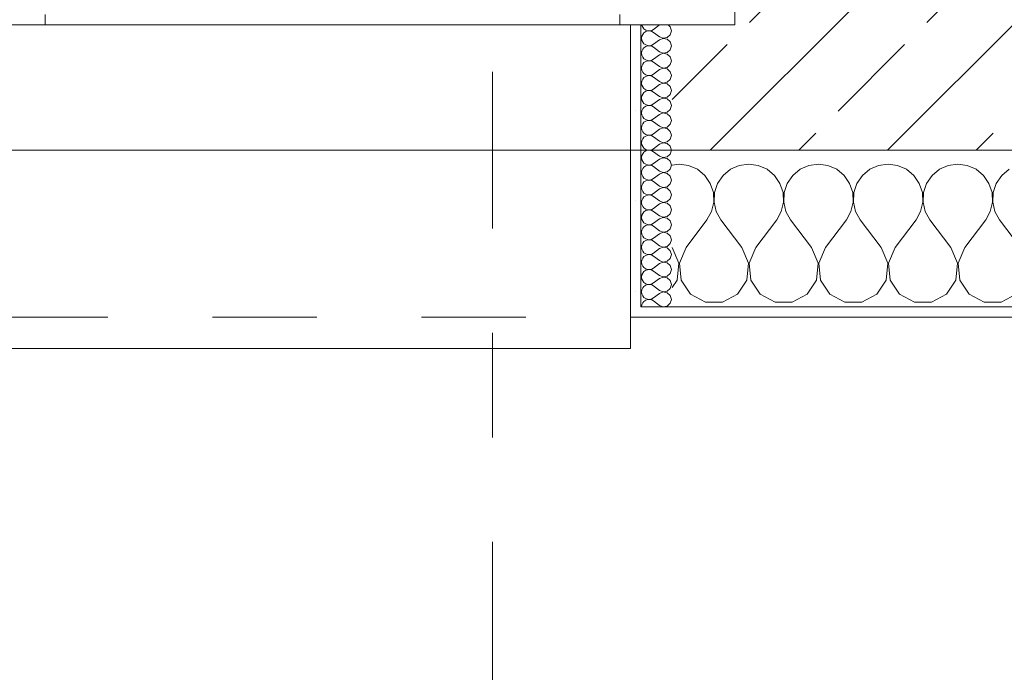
# Model space of a CAD drawing. Header units: metres. Extents: x -4 to 100, y -11 to 17.
# Tile 138 of 256: x 10.036 to 10.978, y -0.495 to 0.13. Entities that reach past the tile are written whole.
import ezdxf

# ---------------------------------------------------------------- set-up
doc = ezdxf.new("R2010")
doc.units = ezdxf.units.M
doc.header["$MEASUREMENT"] = 0
doc.linetypes.add('Schnittlinie', pattern=[0.3, 0.15, -0.075, 0, -0.075])
doc.linetypes.add('Strichlinie eng', pattern=[0.115, 0.075, -0.04])
for name, color, linetype in [('152 - Bemaßung_ Beschriftung.Ausbau', 7, 'Continuous'), ('201a - Marker.Schnitt - optisch Grundriss', 7, 'Continuous'), ('603 - Struktur.Bodenplatte_ Decke Roh', 7, 'Continuous'), ('604 - Struktur.Wand Aussen', 7, 'Continuous')]:
    doc.layers.add(name, color=color, linetype=linetype)
doc.styles.add('ERSTELLTER_STIL_2', font='txt')
doc.dimstyles.new('ERSTELLTER_STIL__5', dxfattribs={"dimtxt": 0.1, "dimasz": 0.0532, "dimexe": 0.18, "dimexo": 0.0625, "dimgap": 0, "dimtad": 1, "dimtih": 1, "dimtoh": 1, "dimzin": 0, "dimdsep": 46, "dimtxsty": 'ERSTELLTER_STIL_2', "dimblk": 'ARROWHEAD_2', "dimblk1": 'ARROWHEAD_2', "dimblk2": 'ARROWHEAD_2', "dimcen": 0.09, "dimse1": 1, "dimse2": 1, "dimclrd": 7, "dimclre": 7, "dimclrt": 7, "dimazin": 0, "dimtfac": 1, "dimtdec": 4, "dimtmove": 0, "dimatfit": 3, "dimfxl": 1, "dimtolj": 1, "dimtzin": 0, "dimarcsym": 0})
pattern_1 = [(0, (0, 0), (0, 0.08660254), [0, -0.05]), (0, (0.025, 0.0433), (0, 0.08660254), [0, -0.05])]

# ---------------------------------------------------------------- blocks, each defined once
blk = doc.blocks.new('*X120')
at = {"layer": '604 - Struktur.Wand Aussen', "color": 7, "linetype": 'Continuous', "lineweight": 5}
for p, q in [((10.66667, -0.00833), (10.66, -0.00926)), ((10.67578, -0.0096), (10.66667, -0.00833)), ((10.73333, -0.00833), (10.72422, -0.0096)), ((10.74244, -0.0096), (10.73333, -0.00833)), ((10.8, -0.00833), (10.79089, -0.0096)), ((10.80911, -0.0096), (10.8, -0.00833)), ((10.86667, -0.00833), (10.85756, -0.0096)), ((10.87578, -0.0096), (10.86667, -0.00833)), ((10.93333, -0.00833), (10.92422, -0.0096)), ((10.94244, -0.0096), (10.93333, -0.00833)), ((10.68419, -0.01331), (10.67578, -0.0096)), ((10.69127, -0.01918), (10.68419, -0.01331)), ((10.71581, -0.01331), (10.70873, -0.01918)), ((10.72422, -0.0096), (10.71581, -0.01331)), ((10.75086, -0.01331), (10.74244, -0.0096)), ((10.75794, -0.01918), (10.75086, -0.01331)), ((10.78248, -0.01331), (10.77539, -0.01918)), ((10.79089, -0.0096), (10.78248, -0.01331)), ((10.81752, -0.01331), (10.80911, -0.0096)), ((10.82461, -0.01918), (10.81752, -0.01331)), ((10.84914, -0.01331), (10.84206, -0.01918)), ((10.85756, -0.0096), (10.84914, -0.01331)), ((10.88419, -0.01331), (10.87578, -0.0096)), ((10.89127, -0.01918), (10.88419, -0.01331)), ((10.91581, -0.01331), (10.90873, -0.01918)), ((10.92422, -0.0096), (10.91581, -0.01331)), ((10.95086, -0.01331), (10.94244, -0.0096)), ((10.95794, -0.01918), (10.95086, -0.01331)), ((10.98248, -0.01331), (10.97539, -0.01918)), ((10.69648, -0.02676), (10.69127, -0.01918)), ((10.69942, -0.03547), (10.69648, -0.02676)), ((10.70352, -0.02676), (10.70058, -0.03547)), ((10.70873, -0.01918), (10.70352, -0.02676)), ((10.76315, -0.02676), (10.75794, -0.01918)), ((10.76609, -0.03547), (10.76315, -0.02676)), ((10.77019, -0.02676), (10.76725, -0.03547)), ((10.77539, -0.01918), (10.77019, -0.02676)), ((10.82981, -0.02676), (10.82461, -0.01918)), ((10.83275, -0.03547), (10.82981, -0.02676)), ((10.83685, -0.02676), (10.83391, -0.03547)), ((10.84206, -0.01918), (10.83685, -0.02676)), ((10.89648, -0.02676), (10.89127, -0.01918)), ((10.89942, -0.03547), (10.89648, -0.02676)), ((10.90352, -0.02676), (10.90058, -0.03547)), ((10.90873, -0.01918), (10.90352, -0.02676)), ((10.96315, -0.02676), (10.95794, -0.01918)), ((10.96609, -0.03547), (10.96315, -0.02676)), ((10.97019, -0.02676), (10.96725, -0.03547)), ((10.97539, -0.01918), (10.97019, -0.02676)), ((10.69987, -0.04466), (10.69942, -0.03547)), ((10.70058, -0.03547), (10.70013, -0.04466)), ((10.76653, -0.04466), (10.76609, -0.03547)), ((10.76725, -0.03547), (10.7668, -0.04466)), ((10.8332, -0.04466), (10.83275, -0.03547)), ((10.83391, -0.03547), (10.83347, -0.04466)), ((10.89987, -0.04466), (10.89942, -0.03547)), ((10.90058, -0.03547), (10.90013, -0.04466)), ((10.96653, -0.04466), (10.96609, -0.03547)), ((10.96725, -0.03547), (10.9668, -0.04466)), ((10.69778, -0.05362), (10.69987, -0.04466)), ((10.70013, -0.04466), (10.70222, -0.05362)), ((10.76445, -0.05362), (10.76653, -0.04466)), ((10.7668, -0.04466), (10.76888, -0.05362)), ((10.83112, -0.05362), (10.8332, -0.04466)), ((10.83347, -0.04466), (10.83555, -0.05362)), ((10.89778, -0.05362), (10.89987, -0.04466)), ((10.90013, -0.04466), (10.90222, -0.05362)), ((10.96445, -0.05362), (10.96653, -0.04466)), ((10.9668, -0.04466), (10.96888, -0.05362)), ((10.69333, -0.06167), (10.69778, -0.05362)), ((10.70222, -0.05362), (10.70667, -0.06167)), ((10.76, -0.06167), (10.76445, -0.05362)), ((10.76888, -0.05362), (10.77333, -0.06167)), ((10.82667, -0.06167), (10.83112, -0.05362)), ((10.83555, -0.05362), (10.84, -0.06167)), ((10.89333, -0.06167), (10.89778, -0.05362)), ((10.90222, -0.05362), (10.90667, -0.06167)), ((10.96, -0.06167), (10.96445, -0.05362)), ((10.96888, -0.05362), (10.97333, -0.06167)), ((10.67333, -0.08833), (10.69333, -0.06167)), ((10.72667, -0.08833), (10.70667, -0.06167)), ((10.74, -0.08833), (10.76, -0.06167)), ((10.79333, -0.08833), (10.77333, -0.06167)), ((10.80667, -0.08833), (10.82667, -0.06167)), ((10.86, -0.08833), (10.84, -0.06167)), ((10.87333, -0.08833), (10.89333, -0.06167)), ((10.92667, -0.08833), (10.90667, -0.06167)), ((10.94, -0.08833), (10.96, -0.06167)), ((10.99333, -0.08833), (10.97333, -0.06167)), ((10.66629, -0.1033), (10.66, -0.08833)), ((10.67333, -0.08833), (10.66705, -0.1033)), ((10.73295, -0.1033), (10.72667, -0.08833)), ((10.74, -0.08833), (10.73371, -0.1033)), ((10.79962, -0.1033), (10.79333, -0.08833)), ((10.80667, -0.08833), (10.80038, -0.1033)), ((10.86629, -0.1033), (10.86, -0.08833)), ((10.87333, -0.08833), (10.86705, -0.1033)), ((10.93295, -0.1033), (10.92667, -0.08833)), ((10.94, -0.08833), (10.93371, -0.1033)), ((10.66475, -0.11947), (10.66629, -0.1033)), ((10.66705, -0.1033), (10.66858, -0.11947)), ((10.73142, -0.11947), (10.73295, -0.1033)), ((10.73371, -0.1033), (10.73525, -0.11947)), ((10.79808, -0.11947), (10.79962, -0.1033)), ((10.80038, -0.1033), (10.80192, -0.11947)), ((10.86475, -0.11947), (10.86629, -0.1033)), ((10.86705, -0.1033), (10.86858, -0.11947)), ((10.93142, -0.11947), (10.93295, -0.1033)), ((10.93371, -0.1033), (10.93525, -0.11947)), ((10.66, -0.12662), (10.66475, -0.11947)), ((10.66858, -0.11947), (10.67757, -0.13299)), ((10.72243, -0.13299), (10.73142, -0.11947)), ((10.73525, -0.11947), (10.74424, -0.13299)), ((10.7891, -0.13299), (10.79808, -0.11947)), ((10.80192, -0.11947), (10.8109, -0.13299)), ((10.85576, -0.13299), (10.86475, -0.11947)), ((10.86858, -0.11947), (10.87757, -0.13299)), ((10.92243, -0.13299), (10.93142, -0.11947)), ((10.93525, -0.11947), (10.94424, -0.13299)), ((10.67757, -0.13299), (10.69188, -0.14066)), ((10.69188, -0.14066), (10.70812, -0.14066)), ((10.70812, -0.14066), (10.72243, -0.13299)), ((10.74424, -0.13299), (10.75855, -0.14066)), ((10.75855, -0.14066), (10.77479, -0.14066)), ((10.77479, -0.14066), (10.7891, -0.13299)), ((10.8109, -0.13299), (10.82521, -0.14066)), ((10.82521, -0.14066), (10.84145, -0.14066)), ((10.84145, -0.14066), (10.85576, -0.13299)), ((10.87757, -0.13299), (10.89188, -0.14066)), ((10.89188, -0.14066), (10.90812, -0.14066)), ((10.90812, -0.14066), (10.92243, -0.13299)), ((10.94424, -0.13299), (10.95855, -0.14066)), ((10.95855, -0.14066), (10.97479, -0.14066)), ((10.97479, -0.14066), (10.9891, -0.13299))]:
    blk.add_line(p, q, dxfattribs=at)
blk = doc.blocks.new('*X150')
at = {"layer": '604 - Struktur.Wand Aussen', "color": 7, "linetype": 'Continuous', "lineweight": 5}
for p, q in [((10.63091, 0.125), (10.63099, 0.12448)), ((10.63099, 0.12448), (10.63178, 0.12267)), ((10.63178, 0.12267), (10.63304, 0.12116)), ((10.64786, 0.125), (10.64214, 0.12071)), ((10.65822, 0.12304), (10.65608, 0.125)), ((10.65929, 0.11929), (10.65822, 0.12304)), ((10.63099, 0.11409), (10.63071, 0.11214)), ((10.63178, 0.1159), (10.63099, 0.11409)), ((10.63304, 0.11742), (10.63178, 0.1159)), ((10.63304, 0.12116), (10.63466, 0.12004)), ((10.63466, 0.11853), (10.63304, 0.11742)), ((10.63466, 0.12004), (10.63653, 0.11941)), ((10.63653, 0.11916), (10.63466, 0.11853)), ((10.63653, 0.11941), (10.6385, 0.11931)), ((10.6385, 0.11926), (10.63653, 0.11916)), ((10.6385, 0.11931), (10.64042, 0.11976)), ((10.64042, 0.11881), (10.6385, 0.11926)), ((10.64042, 0.11976), (10.64214, 0.12071)), ((10.64214, 0.11786), (10.64042, 0.11881)), ((10.64786, 0.11357), (10.64214, 0.11786)), ((10.64786, 0.11357), (10.6515, 0.11217)), ((10.65534, 0.1129), (10.65822, 0.11553)), ((10.65822, 0.11553), (10.65929, 0.11929)), ((10.63071, 0.11214), (10.63099, 0.11019)), ((10.63099, 0.11019), (10.63178, 0.10839)), ((10.63178, 0.10839), (10.63304, 0.10687)), ((10.63304, 0.10687), (10.63466, 0.10575)), ((10.63466, 0.10425), (10.63304, 0.10313)), ((10.63466, 0.10575), (10.63653, 0.10512)), ((10.63653, 0.10488), (10.63466, 0.10425)), ((10.63653, 0.10512), (10.6385, 0.10503)), ((10.6385, 0.10497), (10.63653, 0.10488)), ((10.6385, 0.10503), (10.64042, 0.10547)), ((10.64042, 0.10453), (10.6385, 0.10497)), ((10.64042, 0.10547), (10.64214, 0.10643)), ((10.64214, 0.10357), (10.64042, 0.10453)), ((10.64786, 0.11071), (10.64214, 0.10643)), ((10.6515, 0.11211), (10.64786, 0.11071)), ((10.6515, 0.11217), (10.65534, 0.1129)), ((10.65534, 0.11139), (10.6515, 0.11211)), ((10.65822, 0.10876), (10.65534, 0.11139)), ((10.65929, 0.105), (10.65822, 0.10876)), ((10.65822, 0.10124), (10.65929, 0.105)), ((10.63099, 0.09981), (10.63071, 0.09786)), ((10.63071, 0.09786), (10.63099, 0.09591)), ((10.63178, 0.10161), (10.63099, 0.09981)), ((10.63099, 0.09591), (10.63178, 0.0941)), ((10.63304, 0.10313), (10.63178, 0.10161)), ((10.64786, 0.09929), (10.64214, 0.10357)), ((10.64786, 0.09643), (10.64214, 0.09214)), ((10.64786, 0.09929), (10.6515, 0.09789)), ((10.6515, 0.09783), (10.64786, 0.09643)), ((10.6515, 0.09789), (10.65534, 0.09861)), ((10.65534, 0.0971), (10.6515, 0.09783)), ((10.65534, 0.09861), (10.65822, 0.10124)), ((10.65822, 0.09447), (10.65534, 0.0971)), ((10.65929, 0.09071), (10.65822, 0.09447)), ((10.63099, 0.08552), (10.63071, 0.08357)), ((10.63178, 0.08733), (10.63099, 0.08552)), ((10.63178, 0.0941), (10.63304, 0.09258)), ((10.63304, 0.08884), (10.63178, 0.08733)), ((10.63304, 0.09258), (10.63466, 0.09147)), ((10.63466, 0.08996), (10.63304, 0.08884)), ((10.63466, 0.09147), (10.63653, 0.09084)), ((10.63653, 0.09059), (10.63466, 0.08996)), ((10.63653, 0.09084), (10.6385, 0.09074)), ((10.6385, 0.09069), (10.63653, 0.09059)), ((10.6385, 0.09074), (10.64042, 0.09119)), ((10.64042, 0.09024), (10.6385, 0.09069)), ((10.64042, 0.09119), (10.64214, 0.09214)), ((10.64214, 0.08929), (10.64042, 0.09024)), ((10.64786, 0.085), (10.64214, 0.08929)), ((10.64786, 0.085), (10.6515, 0.0836)), ((10.65534, 0.08433), (10.65822, 0.08696)), ((10.65822, 0.08696), (10.65929, 0.09071)), ((10.63071, 0.08357), (10.63099, 0.08162)), ((10.63099, 0.08162), (10.63178, 0.07982)), ((10.63178, 0.07982), (10.63304, 0.0783)), ((10.63304, 0.0783), (10.63466, 0.07718)), ((10.63466, 0.07567), (10.63304, 0.07456)), ((10.63466, 0.07718), (10.63653, 0.07655)), ((10.63653, 0.0763), (10.63466, 0.07567)), ((10.63653, 0.07655), (10.6385, 0.07646)), ((10.6385, 0.0764), (10.63653, 0.0763)), ((10.6385, 0.07646), (10.64042, 0.0769)), ((10.64042, 0.07595), (10.6385, 0.0764)), ((10.64042, 0.0769), (10.64214, 0.07786)), ((10.64214, 0.075), (10.64042, 0.07595)), ((10.64786, 0.08214), (10.64214, 0.07786)), ((10.6515, 0.08354), (10.64786, 0.08214)), ((10.6515, 0.0836), (10.65534, 0.08433)), ((10.65534, 0.08282), (10.6515, 0.08354)), ((10.65822, 0.08018), (10.65534, 0.08282)), ((10.65929, 0.07643), (10.65822, 0.08018)), ((10.65822, 0.07267), (10.65929, 0.07643)), ((10.63099, 0.07124), (10.63071, 0.06929)), ((10.63071, 0.06929), (10.63099, 0.06733)), ((10.63178, 0.07304), (10.63099, 0.07124)), ((10.63099, 0.06733), (10.63178, 0.06553)), ((10.63304, 0.07456), (10.63178, 0.07304)), ((10.64786, 0.07071), (10.64214, 0.075)), ((10.64786, 0.06786), (10.64214, 0.06357)), ((10.64786, 0.07071), (10.6515, 0.06931)), ((10.6515, 0.06926), (10.64786, 0.06786)), ((10.6515, 0.06931), (10.65534, 0.07004)), ((10.65534, 0.06853), (10.6515, 0.06926)), ((10.65534, 0.07004), (10.65822, 0.07267)), ((10.65822, 0.0659), (10.65534, 0.06853)), ((10.63099, 0.05695), (10.63071, 0.055)), ((10.63178, 0.05876), (10.63099, 0.05695)), ((10.63178, 0.06553), (10.63304, 0.06401)), ((10.63304, 0.06027), (10.63178, 0.05876)), ((10.63304, 0.06401), (10.63466, 0.0629)), ((10.63466, 0.06139), (10.63304, 0.06027)), ((10.63466, 0.0629), (10.63653, 0.06227)), ((10.63653, 0.06202), (10.63466, 0.06139)), ((10.63653, 0.06227), (10.6385, 0.06217)), ((10.6385, 0.06211), (10.63653, 0.06202)), ((10.6385, 0.06217), (10.64042, 0.06262)), ((10.64042, 0.06167), (10.6385, 0.06211)), ((10.64042, 0.06262), (10.64214, 0.06357)), ((10.64214, 0.06071), (10.64042, 0.06167)), ((10.64786, 0.05643), (10.64214, 0.06071)), ((10.65534, 0.05575), (10.65822, 0.05839)), ((10.65929, 0.06214), (10.65822, 0.0659)), ((10.65822, 0.05839), (10.65929, 0.06214)), ((10.63071, 0.055), (10.63099, 0.05305)), ((10.63099, 0.05305), (10.63178, 0.05124)), ((10.63178, 0.05124), (10.63304, 0.04973)), ((10.63304, 0.04973), (10.63466, 0.04861)), ((10.63466, 0.04861), (10.63653, 0.04798)), ((10.63653, 0.04773), (10.63466, 0.0471)), ((10.63653, 0.04798), (10.6385, 0.04789)), ((10.6385, 0.04783), (10.63653, 0.04773)), ((10.6385, 0.04789), (10.64042, 0.04833)), ((10.64042, 0.04738), (10.6385, 0.04783)), ((10.64042, 0.04833), (10.64214, 0.04929)), ((10.64214, 0.04643), (10.64042, 0.04738)), ((10.64786, 0.05357), (10.64214, 0.04929)), ((10.64786, 0.05643), (10.6515, 0.05503)), ((10.6515, 0.05497), (10.64786, 0.05357)), ((10.6515, 0.05503), (10.65534, 0.05575)), ((10.65534, 0.05425), (10.6515, 0.05497)), ((10.65822, 0.05161), (10.65534, 0.05425)), ((10.65929, 0.04786), (10.65822, 0.05161)), ((10.65822, 0.0441), (10.65929, 0.04786)), ((10.63099, 0.04267), (10.63071, 0.04071)), ((10.63071, 0.04071), (10.63099, 0.03876)), ((10.63178, 0.04447), (10.63099, 0.04267)), ((10.63099, 0.03876), (10.63178, 0.03696)), ((10.63304, 0.04599), (10.63178, 0.04447)), ((10.63466, 0.0471), (10.63304, 0.04599)), ((10.64786, 0.04214), (10.64214, 0.04643)), ((10.64786, 0.03929), (10.64214, 0.035)), ((10.64786, 0.04214), (10.6515, 0.04074)), ((10.6515, 0.04069), (10.64786, 0.03929)), ((10.6515, 0.04074), (10.65534, 0.04147)), ((10.65534, 0.03996), (10.6515, 0.04069)), ((10.65534, 0.04147), (10.65822, 0.0441)), ((10.65822, 0.03733), (10.65534, 0.03996)), ((10.63099, 0.02838), (10.63071, 0.02643)), ((10.63178, 0.03018), (10.63099, 0.02838)), ((10.63178, 0.03696), (10.63304, 0.03544)), ((10.63304, 0.0317), (10.63178, 0.03018)), ((10.63304, 0.03544), (10.63466, 0.03433)), ((10.63466, 0.03282), (10.63304, 0.0317)), ((10.63466, 0.03433), (10.63653, 0.0337)), ((10.63653, 0.03345), (10.63466, 0.03282)), ((10.63653, 0.0337), (10.6385, 0.0336)), ((10.6385, 0.03354), (10.63653, 0.03345)), ((10.6385, 0.0336), (10.64042, 0.03405)), ((10.64042, 0.0331), (10.6385, 0.03354)), ((10.64042, 0.03405), (10.64214, 0.035)), ((10.64214, 0.03214), (10.64042, 0.0331)), ((10.64786, 0.02786), (10.64214, 0.03214)), ((10.65534, 0.02718), (10.65822, 0.02982)), ((10.65929, 0.03357), (10.65822, 0.03733)), ((10.65822, 0.02982), (10.65929, 0.03357)), ((10.63071, 0.02643), (10.63099, 0.02448)), ((10.63099, 0.02448), (10.63178, 0.02267)), ((10.63178, 0.02267), (10.63304, 0.02116)), ((10.63304, 0.02116), (10.63466, 0.02004)), ((10.63466, 0.02004), (10.63653, 0.01941)), ((10.63653, 0.01916), (10.63466, 0.01853)), ((10.63653, 0.01941), (10.6385, 0.01931)), ((10.6385, 0.01926), (10.63653, 0.01916)), ((10.6385, 0.01931), (10.64042, 0.01976)), ((10.64042, 0.01881), (10.6385, 0.01926)), ((10.64042, 0.01976), (10.64214, 0.02071)), ((10.64786, 0.025), (10.64214, 0.02071)), ((10.64786, 0.02786), (10.6515, 0.02646)), ((10.6515, 0.0264), (10.64786, 0.025)), ((10.6515, 0.02646), (10.65534, 0.02718)), ((10.65534, 0.02567), (10.6515, 0.0264)), ((10.65822, 0.02304), (10.65534, 0.02567)), ((10.65929, 0.01929), (10.65822, 0.02304)), ((10.65822, 0.01553), (10.65929, 0.01929)), ((10.63099, 0.01409), (10.63071, 0.01214)), ((10.63071, 0.01214), (10.63099, 0.01019)), ((10.63178, 0.0159), (10.63099, 0.01409)), ((10.63099, 0.01019), (10.63178, 0.00839)), ((10.63304, 0.01742), (10.63178, 0.0159)), ((10.63466, 0.01853), (10.63304, 0.01742)), ((10.64214, 0.01786), (10.64042, 0.01881)), ((10.64786, 0.01357), (10.64214, 0.01786)), ((10.64786, 0.01071), (10.64214, 0.00643)), ((10.64786, 0.01357), (10.6515, 0.01217)), ((10.6515, 0.01211), (10.64786, 0.01071)), ((10.6515, 0.01217), (10.65534, 0.0129)), ((10.65534, 0.01139), (10.6515, 0.01211)), ((10.65534, 0.0129), (10.65822, 0.01553)), ((10.65822, 0.00876), (10.65534, 0.01139)), ((10.63178, 0.00161), (10.63099, -0.00019)), ((10.63178, 0.00839), (10.63304, 0.00687)), ((10.63304, 0.00313), (10.63178, 0.00161)), ((10.63304, 0.00687), (10.63466, 0.00575)), ((10.63466, 0.00425), (10.63304, 0.00313)), ((10.63466, 0.00575), (10.63653, 0.00512)), ((10.63653, 0.00488), (10.63466, 0.00425)), ((10.63653, 0.00512), (10.6385, 0.00503)), ((10.6385, 0.00497), (10.63653, 0.00488)), ((10.6385, 0.00503), (10.64042, 0.00547)), ((10.64042, 0.00453), (10.6385, 0.00497)), ((10.64042, 0.00547), (10.64214, 0.00643)), ((10.64214, 0.00357), (10.64042, 0.00453)), ((10.64786, -0.00071), (10.64214, 0.00357)), ((10.65534, -0.00139), (10.65822, 0.00124)), ((10.65929, 0.005), (10.65822, 0.00876)), ((10.65822, 0.00124), (10.65929, 0.005)), ((10.63099, -0.00019), (10.63071, -0.00214)), ((10.63071, -0.00214), (10.63099, -0.00409)), ((10.63099, -0.00409), (10.63178, -0.0059)), ((10.63178, -0.0059), (10.63304, -0.00742)), ((10.63304, -0.00742), (10.63466, -0.00853)), ((10.63466, -0.00853), (10.63653, -0.00916)), ((10.63653, -0.00941), (10.63466, -0.01004)), ((10.63653, -0.00916), (10.6385, -0.00926)), ((10.6385, -0.00931), (10.63653, -0.00941)), ((10.6385, -0.00926), (10.64042, -0.00881)), ((10.64042, -0.00976), (10.6385, -0.00931)), ((10.64042, -0.00881), (10.64214, -0.00786)), ((10.64786, -0.00357), (10.64214, -0.00786)), ((10.64786, -0.00071), (10.6515, -0.00211)), ((10.6515, -0.00217), (10.64786, -0.00357)), ((10.6515, -0.00211), (10.65534, -0.00139)), ((10.65534, -0.0029), (10.6515, -0.00217)), ((10.65822, -0.00553), (10.65534, -0.0029)), ((10.65929, -0.00929), (10.65822, -0.00553)), ((10.65822, -0.01304), (10.65929, -0.00929)), ((10.63099, -0.01448), (10.63071, -0.01643)), ((10.63071, -0.01643), (10.63099, -0.01838)), ((10.63178, -0.01267), (10.63099, -0.01448)), ((10.63099, -0.01838), (10.63178, -0.02018)), ((10.63304, -0.01116), (10.63178, -0.01267)), ((10.63466, -0.01004), (10.63304, -0.01116)), ((10.64214, -0.01071), (10.64042, -0.00976)), ((10.64786, -0.015), (10.64214, -0.01071)), ((10.64786, -0.01786), (10.64214, -0.02214)), ((10.64786, -0.015), (10.6515, -0.0164)), ((10.6515, -0.01646), (10.64786, -0.01786)), ((10.6515, -0.0164), (10.65534, -0.01567)), ((10.65534, -0.01718), (10.6515, -0.01646)), ((10.65534, -0.01567), (10.65822, -0.01304)), ((10.65822, -0.01982), (10.65534, -0.01718)), ((10.63178, -0.02696), (10.63099, -0.02876)), ((10.63178, -0.02018), (10.63304, -0.0217)), ((10.63304, -0.02544), (10.63178, -0.02696)), ((10.63304, -0.0217), (10.63466, -0.02282)), ((10.63466, -0.02433), (10.63304, -0.02544)), ((10.63466, -0.02282), (10.63653, -0.02345)), ((10.63653, -0.0237), (10.63466, -0.02433)), ((10.63653, -0.02345), (10.6385, -0.02354)), ((10.6385, -0.0236), (10.63653, -0.0237)), ((10.6385, -0.02354), (10.64042, -0.0231)), ((10.64042, -0.02405), (10.6385, -0.0236)), ((10.64042, -0.0231), (10.64214, -0.02214)), ((10.64214, -0.025), (10.64042, -0.02405)), ((10.64786, -0.02929), (10.64214, -0.025)), ((10.65534, -0.02996), (10.65822, -0.02733)), ((10.65929, -0.02357), (10.65822, -0.01982)), ((10.65822, -0.02733), (10.65929, -0.02357)), ((10.63099, -0.02876), (10.63071, -0.03071)), ((10.63071, -0.03071), (10.63099, -0.03267)), ((10.63099, -0.03267), (10.63178, -0.03447)), ((10.63178, -0.03447), (10.63304, -0.03599)), ((10.63304, -0.03599), (10.63466, -0.0371)), ((10.63466, -0.0371), (10.63653, -0.03773)), ((10.6385, -0.03783), (10.64042, -0.03738)), ((10.64042, -0.03738), (10.64214, -0.03643)), ((10.64786, -0.03214), (10.64214, -0.03643)), ((10.64786, -0.02929), (10.6515, -0.03069)), ((10.6515, -0.03074), (10.64786, -0.03214)), ((10.6515, -0.03069), (10.65534, -0.02996)), ((10.65534, -0.03147), (10.6515, -0.03074)), ((10.65822, -0.0341), (10.65534, -0.03147)), ((10.65929, -0.03786), (10.65822, -0.0341)), ((10.63099, -0.04305), (10.63071, -0.045)), ((10.63071, -0.045), (10.63099, -0.04695)), ((10.63178, -0.04124), (10.63099, -0.04305)), ((10.63099, -0.04695), (10.63178, -0.04876)), ((10.63304, -0.03973), (10.63178, -0.04124)), ((10.63466, -0.03861), (10.63304, -0.03973)), ((10.63653, -0.03798), (10.63466, -0.03861)), ((10.63653, -0.03773), (10.6385, -0.03783)), ((10.6385, -0.03789), (10.63653, -0.03798)), ((10.64042, -0.03833), (10.6385, -0.03789)), ((10.64214, -0.03929), (10.64042, -0.03833)), ((10.64786, -0.04357), (10.64214, -0.03929)), ((10.64786, -0.04643), (10.64214, -0.05071)), ((10.64786, -0.04357), (10.6515, -0.04497)), ((10.6515, -0.04503), (10.64786, -0.04643)), ((10.6515, -0.04497), (10.65534, -0.04425)), ((10.65534, -0.04575), (10.6515, -0.04503)), ((10.65534, -0.04425), (10.65822, -0.04161)), ((10.65822, -0.04839), (10.65534, -0.04575)), ((10.65822, -0.04161), (10.65929, -0.03786)), ((10.63178, -0.05553), (10.63099, -0.05733)), ((10.63178, -0.04876), (10.63304, -0.05027)), ((10.63304, -0.05401), (10.63178, -0.05553)), ((10.63304, -0.05027), (10.63466, -0.05139)), ((10.63466, -0.0529), (10.63304, -0.05401)), ((10.63466, -0.05139), (10.63653, -0.05202)), ((10.63653, -0.05227), (10.63466, -0.0529)), ((10.63653, -0.05202), (10.6385, -0.05211)), ((10.6385, -0.05217), (10.63653, -0.05227)), ((10.6385, -0.05211), (10.64042, -0.05167)), ((10.64042, -0.05262), (10.6385, -0.05217)), ((10.64042, -0.05167), (10.64214, -0.05071)), ((10.64214, -0.05357), (10.64042, -0.05262)), ((10.64786, -0.05786), (10.64214, -0.05357)), ((10.65534, -0.05853), (10.65822, -0.0559)), ((10.65929, -0.05214), (10.65822, -0.04839)), ((10.65822, -0.0559), (10.65929, -0.05214)), ((10.63099, -0.05733), (10.63071, -0.05929)), ((10.63071, -0.05929), (10.63099, -0.06124)), ((10.63099, -0.06124), (10.63178, -0.06304)), ((10.63178, -0.06304), (10.63304, -0.06456)), ((10.63304, -0.06456), (10.63466, -0.06567)), ((10.63466, -0.06567), (10.63653, -0.0663)), ((10.64042, -0.06595), (10.64214, -0.065)), ((10.64786, -0.06071), (10.64214, -0.065)), ((10.64786, -0.05786), (10.6515, -0.05926)), ((10.6515, -0.05931), (10.64786, -0.06071)), ((10.6515, -0.05926), (10.65534, -0.05853)), ((10.65534, -0.06004), (10.6515, -0.05931)), ((10.65822, -0.06267), (10.65534, -0.06004)), ((10.65929, -0.06643), (10.65822, -0.06267)), ((10.63099, -0.07162), (10.63071, -0.07357)), ((10.63071, -0.07357), (10.63099, -0.07552)), ((10.63178, -0.06982), (10.63099, -0.07162)), ((10.63304, -0.0683), (10.63178, -0.06982)), ((10.63466, -0.06718), (10.63304, -0.0683)), ((10.63653, -0.06655), (10.63466, -0.06718)), ((10.63653, -0.0663), (10.6385, -0.0664)), ((10.6385, -0.06646), (10.63653, -0.06655)), ((10.6385, -0.0664), (10.64042, -0.06595)), ((10.64042, -0.0669), (10.6385, -0.06646)), ((10.64214, -0.06786), (10.64042, -0.0669)), ((10.64786, -0.07214), (10.64214, -0.06786)), ((10.64786, -0.075), (10.64214, -0.07929)), ((10.64786, -0.07214), (10.6515, -0.07354)), ((10.6515, -0.0736), (10.64786, -0.075)), ((10.6515, -0.07354), (10.65534, -0.07282)), ((10.65534, -0.07433), (10.6515, -0.0736)), ((10.65534, -0.07282), (10.65822, -0.07018)), ((10.65822, -0.07696), (10.65534, -0.07433)), ((10.65822, -0.07018), (10.65929, -0.06643)), ((10.63099, -0.07552), (10.63178, -0.07733)), ((10.63178, -0.0841), (10.63099, -0.08591)), ((10.63178, -0.07733), (10.63304, -0.07884)), ((10.63304, -0.08258), (10.63178, -0.0841)), ((10.63304, -0.07884), (10.63466, -0.07996)), ((10.63466, -0.08147), (10.63304, -0.08258)), ((10.63466, -0.07996), (10.63653, -0.08059)), ((10.63653, -0.08084), (10.63466, -0.08147)), ((10.63653, -0.08059), (10.6385, -0.08069)), ((10.6385, -0.08074), (10.63653, -0.08084)), ((10.6385, -0.08069), (10.64042, -0.08024)), ((10.64042, -0.08119), (10.6385, -0.08074)), ((10.64042, -0.08024), (10.64214, -0.07929)), ((10.64214, -0.08214), (10.64042, -0.08119)), ((10.64786, -0.08643), (10.64214, -0.08214)), ((10.65534, -0.0871), (10.65822, -0.08447)), ((10.65929, -0.08071), (10.65822, -0.07696)), ((10.65822, -0.08447), (10.65929, -0.08071)), ((10.63099, -0.08591), (10.63071, -0.08786)), ((10.63071, -0.08786), (10.63099, -0.08981)), ((10.63099, -0.08981), (10.63178, -0.09161)), ((10.63178, -0.09161), (10.63304, -0.09313)), ((10.63304, -0.09313), (10.63466, -0.09425)), ((10.64042, -0.09453), (10.64214, -0.09357)), ((10.64786, -0.08929), (10.64214, -0.09357)), ((10.64786, -0.08643), (10.6515, -0.08783)), ((10.6515, -0.08789), (10.64786, -0.08929)), ((10.6515, -0.08783), (10.65534, -0.0871)), ((10.65534, -0.08861), (10.6515, -0.08789)), ((10.65822, -0.09124), (10.65534, -0.08861)), ((10.65929, -0.095), (10.65822, -0.09124)), ((10.63099, -0.10019), (10.63071, -0.10214)), ((10.63071, -0.10214), (10.63099, -0.10409)), ((10.63178, -0.09839), (10.63099, -0.10019)), ((10.63304, -0.09687), (10.63178, -0.09839)), ((10.63466, -0.09575), (10.63304, -0.09687)), ((10.63466, -0.09425), (10.63653, -0.09488)), ((10.63653, -0.09512), (10.63466, -0.09575)), ((10.63653, -0.09488), (10.6385, -0.09497)), ((10.6385, -0.09503), (10.63653, -0.09512)), ((10.6385, -0.09497), (10.64042, -0.09453)), ((10.64042, -0.09547), (10.6385, -0.09503)), ((10.64214, -0.09643), (10.64042, -0.09547)), ((10.64786, -0.10071), (10.64214, -0.09643)), ((10.64786, -0.10357), (10.64214, -0.10786)), ((10.64786, -0.10071), (10.6515, -0.10211)), ((10.6515, -0.10217), (10.64786, -0.10357)), ((10.6515, -0.10211), (10.65534, -0.10139)), ((10.65534, -0.1029), (10.6515, -0.10217)), ((10.65534, -0.10139), (10.65822, -0.09876)), ((10.65822, -0.10553), (10.65534, -0.1029)), ((10.65822, -0.09876), (10.65929, -0.095)), ((10.63099, -0.10409), (10.63178, -0.1059)), ((10.63178, -0.11267), (10.63099, -0.11448)), ((10.63178, -0.1059), (10.63304, -0.10742)), ((10.63304, -0.11116), (10.63178, -0.11267)), ((10.63304, -0.10742), (10.63466, -0.10853)), ((10.63466, -0.11004), (10.63304, -0.11116)), ((10.63466, -0.10853), (10.63653, -0.10916)), ((10.63653, -0.10941), (10.63466, -0.11004)), ((10.63653, -0.10916), (10.6385, -0.10926)), ((10.6385, -0.10931), (10.63653, -0.10941)), ((10.6385, -0.10926), (10.64042, -0.10881)), ((10.64042, -0.10976), (10.6385, -0.10931)), ((10.64042, -0.10881), (10.64214, -0.10786)), ((10.64214, -0.11071), (10.64042, -0.10976)), ((10.64786, -0.115), (10.64214, -0.11071)), ((10.65534, -0.11567), (10.65822, -0.11304)), ((10.65929, -0.10929), (10.65822, -0.10553)), ((10.65822, -0.11304), (10.65929, -0.10929)), ((10.63099, -0.11448), (10.63071, -0.11643)), ((10.63071, -0.11643), (10.63099, -0.11838)), ((10.63099, -0.11838), (10.63178, -0.12018)), ((10.63178, -0.12018), (10.63304, -0.1217)), ((10.63304, -0.1217), (10.63466, -0.12282)), ((10.64042, -0.1231), (10.64214, -0.12214)), ((10.64786, -0.11786), (10.64214, -0.12214)), ((10.64786, -0.115), (10.6515, -0.1164)), ((10.6515, -0.11646), (10.64786, -0.11786)), ((10.6515, -0.1164), (10.65534, -0.11567)), ((10.65534, -0.11718), (10.6515, -0.11646)), ((10.65822, -0.11982), (10.65534, -0.11718)), ((10.65929, -0.12357), (10.65822, -0.11982)), ((10.63099, -0.12876), (10.63071, -0.13071)), ((10.63071, -0.13071), (10.63099, -0.13267)), ((10.63178, -0.12696), (10.63099, -0.12876)), ((10.63304, -0.12544), (10.63178, -0.12696)), ((10.63466, -0.12433), (10.63304, -0.12544)), ((10.63466, -0.12282), (10.63653, -0.12345)), ((10.63653, -0.1237), (10.63466, -0.12433)), ((10.63653, -0.12345), (10.6385, -0.12354)), ((10.6385, -0.1236), (10.63653, -0.1237)), ((10.6385, -0.12354), (10.64042, -0.1231)), ((10.64042, -0.12405), (10.6385, -0.1236)), ((10.64214, -0.125), (10.64042, -0.12405)), ((10.64786, -0.12929), (10.64214, -0.125)), ((10.64786, -0.12929), (10.6515, -0.13069)), ((10.6515, -0.13074), (10.64786, -0.13214)), ((10.6515, -0.13069), (10.65534, -0.12996)), ((10.65534, -0.13147), (10.6515, -0.13074)), ((10.65534, -0.12996), (10.65822, -0.12733)), ((10.65822, -0.1341), (10.65534, -0.13147)), ((10.65822, -0.12733), (10.65929, -0.12357)), ((10.63099, -0.13267), (10.63178, -0.13447)), ((10.63178, -0.14124), (10.63099, -0.14305)), ((10.63178, -0.13447), (10.63304, -0.13599)), ((10.63304, -0.13973), (10.63178, -0.14124)), ((10.63304, -0.13599), (10.63466, -0.1371)), ((10.63466, -0.13861), (10.63304, -0.13973)), ((10.63466, -0.1371), (10.63653, -0.13773)), ((10.63653, -0.13798), (10.63466, -0.13861)), ((10.63653, -0.13773), (10.6385, -0.13783)), ((10.6385, -0.13789), (10.63653, -0.13798)), ((10.6385, -0.13783), (10.64042, -0.13738)), ((10.64042, -0.13833), (10.6385, -0.13789)), ((10.64042, -0.13738), (10.64214, -0.13643)), ((10.64214, -0.13929), (10.64042, -0.13833)), ((10.64786, -0.13214), (10.64214, -0.13643)), ((10.64786, -0.14357), (10.64214, -0.13929)), ((10.65929, -0.13786), (10.65822, -0.1341)), ((10.65822, -0.14161), (10.65929, -0.13786)), ((10.63099, -0.14305), (10.63071, -0.145)), ((10.64786, -0.14357), (10.6515, -0.14497)), ((10.6515, -0.14497), (10.65534, -0.14425)), ((10.65534, -0.14425), (10.65822, -0.14161))]:
    blk.add_line(p, q, dxfattribs=at)
blk = doc.blocks.new('*D446')
at = {"layer": '152 - Bemaßung_ Beschriftung.Ausbau', "color": 7, "linetype": 'Continuous', "lineweight": 5}
for p, q in [((7.12, -4.1125), (7.12, -4.0075)), ((8.32, -4.1125), (8.32, -4.0075)), ((7.14021, -4.025), (7.09979, -4.095)), ((8.34021, -4.025), (8.29979, -4.095)), ((4.72, -4.06), (7.12, -4.06)), ((7.12, -4.06), (8.32, -4.06)), ((8.32, -4.06), (10.72, -4.06))]:
    blk.add_line(p, q, dxfattribs=at)
at = {"layer": '152 - Bemaßung_ Beschriftung.Ausbau', "color": 7, "lineweight": 5, "insert": (7.58697, -4.04), "char_height": 0.1, "attachment_point": 7, "style": 'ERSTELLTER_STIL_2'}
blk.add_mtext('\\A1;{\\pql;\\fArial|b0|i0|c0|p38;1,20}', dxfattribs=at)
blk = doc.blocks.new('ARROWHEAD_2')
at = {"color": 0, "linetype": 'Continuous', "lineweight": 0}
for p, q in [((-0.378, -0.655), (0.378, 0.655)), ((0, 0), (-1, 0))]:
    blk.add_line(p, q, dxfattribs=at)
blk = doc.blocks.new('*D447')
at = {"layer": '152 - Bemaßung_ Beschriftung.Ausbau', "color": 7, "linetype": 'Continuous', "lineweight": 5}
for p, q in [((8.34021, -4.025), (8.29979, -4.095)), ((10.74021, -4.025), (10.69979, -4.095)), ((8.32, -4.06), (10.72, -4.06))]:
    blk.add_line(p, q, dxfattribs=at)
at = {"layer": '152 - Bemaßung_ Beschriftung.Ausbau', "color": 7, "lineweight": 5, "char_height": 0.1, "attachment_point": 7, "style": 'ERSTELLTER_STIL_2'}
for s, insert in [('\\A1;{\\pql;\\fArial|b0|i0|c0|p38;2,40}', (9.38697, -4.04)), ('\\A1;{\\pql;\\fArial|b0|i0|c0|p38;2,01}', (9.38697, -4.18))]:
    blk.add_mtext(s, dxfattribs=dict(at, insert=insert))
blk = doc.blocks.new('*D448')
at = {"layer": '152 - Bemaßung_ Beschriftung.Ausbau', "color": 7, "linetype": 'Continuous', "lineweight": 5}
for p, q in [((10.72, -4.1125), (10.72, -4.0075)), ((11.92, -4.1125), (11.92, -4.0075)), ((10.74021, -4.025), (10.69979, -4.095)), ((11.94021, -4.025), (11.89979, -4.095)), ((8.32, -4.06), (10.72, -4.06)), ((10.72, -4.06), (11.92, -4.06)), ((11.92, -4.06), (14.32, -4.06))]:
    blk.add_line(p, q, dxfattribs=at)
at = {"layer": '152 - Bemaßung_ Beschriftung.Ausbau', "color": 7, "lineweight": 5, "insert": (11.18697, -4.04), "char_height": 0.1, "attachment_point": 7, "style": 'ERSTELLTER_STIL_2'}
blk.add_mtext('\\A1;{\\pql;\\fArial|b0|i0|c0|p38;1,20}', dxfattribs=at)
blk = doc.blocks.new('*D482')
at = {"layer": '152 - Bemaßung_ Beschriftung.Ausbau', "color": 7, "linetype": 'Continuous', "lineweight": 5}
for p, q in [((7.65499, -4.6125), (7.65499, -4.5075)), ((7.80499, -4.6125), (7.80499, -4.5075)), ((7.6752, -4.525), (7.63478, -4.595)), ((7.8252, -4.525), (7.78478, -4.595)), ((4.19499, -4.56), (7.65499, -4.56)), ((7.65499, -4.56), (7.80499, -4.56)), ((7.80499, -4.56), (11.24499, -4.56))]:
    blk.add_line(p, q, dxfattribs=at)
blk = doc.blocks.new('*D483')
at = {"layer": '152 - Bemaßung_ Beschriftung.Ausbau', "color": 7, "linetype": 'Continuous', "lineweight": 5}
for p, q in [((7.8252, -4.525), (7.78478, -4.595)), ((11.2652, -4.525), (11.22478, -4.595)), ((7.80499, -4.56), (11.24499, -4.56))]:
    blk.add_line(p, q, dxfattribs=at)
at = {"layer": '152 - Bemaßung_ Beschriftung.Ausbau', "color": 7, "lineweight": 5, "char_height": 0.1, "attachment_point": 7, "style": 'ERSTELLTER_STIL_2'}
for s, insert in [('\\A1;{\\pql;\\fArial|b0|i0|c0|p38;3,44}', (9.31607, -4.54)), ('\\A1;{\\pql;\\fArial|b0|i0|c0|p38;15}', (11.07299, -4.54))]:
    blk.add_mtext(s, dxfattribs=dict(at, insert=insert))
blk = doc.blocks.new('*D484')
at = {"layer": '152 - Bemaßung_ Beschriftung.Ausbau', "color": 7, "linetype": 'Continuous', "lineweight": 5}
for p, q in [((11.24499, -4.6125), (11.24499, -4.5075)), ((11.2652, -4.525), (11.22478, -4.595)), ((11.4152, -4.525), (11.37478, -4.595)), ((7.80499, -4.56), (11.24499, -4.56)), ((11.24499, -4.56), (11.39499, -4.56))]:
    blk.add_line(p, q, dxfattribs=at)
blk = doc.blocks.new('*D526')
at = {"layer": '152 - Bemaßung_ Beschriftung.Ausbau', "color": 7, "linetype": 'Continuous', "lineweight": 5}
for p, q in [((7.87999, -5.1125), (7.87999, -5.0075)), ((11.17999, -5.1125), (11.17999, -5.0075)), ((7.9002, -5.025), (7.85978, -5.095)), ((11.2002, -5.025), (11.15978, -5.095)), ((7.57999, -5.06), (7.87999, -5.06)), ((7.87999, -5.06), (11.17999, -5.06)), ((11.17999, -5.06), (11.47999, -5.06))]:
    blk.add_line(p, q, dxfattribs=at)
at = {"layer": '152 - Bemaßung_ Beschriftung.Ausbau', "color": 7, "lineweight": 5, "insert": (9.39696, -5.04), "char_height": 0.1, "attachment_point": 7, "style": 'ERSTELLTER_STIL_2'}
blk.add_mtext('\\A1;{\\pql;\\fArial|b0|i0|c0|p38;3,30}', dxfattribs=at)
blk = doc.blocks.new('*D562')
at = {"layer": '152 - Bemaßung_ Beschriftung.Ausbau', "color": 7, "linetype": 'Continuous', "lineweight": 5}
for p, q in [((-0.165, -6.1125), (-0.165, -6.0075)), ((62.42503, -6.1125), (62.42503, -6.0075)), ((-0.14479, -6.025), (-0.18521, -6.095)), ((62.40482, -6.095), (62.44523, -6.025)), ((-0.19923, -6.06), (-0.165, -6.06)), ((-0.165, -6.06), (62.42503, -6.06)), ((62.42503, -6.06), (62.45926, -6.06))]:
    blk.add_line(p, q, dxfattribs=at)
at = {"layer": '152 - Bemaßung_ Beschriftung.Ausbau', "color": 7, "lineweight": 5, "insert": (30.95904, -6.04), "char_height": 0.1, "attachment_point": 7, "style": 'ERSTELLTER_STIL_2'}
blk.add_mtext('\\A1;{\\pql;\\fArial|b0|i0|c0|p38;62,59}', dxfattribs=at)
blk = doc.blocks.new('*D747')
at = {"layer": '152 - Bemaßung_ Beschriftung.Ausbau', "color": 7, "linetype": 'Continuous', "lineweight": 5}
for p, q in [((-0.165, -5.6125), (-0.165, -5.5075)), ((43.74, -5.6125), (43.74, -5.5075)), ((-0.14479, -5.525), (-0.18521, -5.595)), ((43.76021, -5.525), (43.71979, -5.595)), ((-0.19923, -5.56), (-0.165, -5.56)), ((-0.165, -5.56), (43.74, -5.56)), ((43.74, -5.56), (43.89, -5.56))]:
    blk.add_line(p, q, dxfattribs=at)
at = {"layer": '152 - Bemaßung_ Beschriftung.Ausbau', "color": 7, "lineweight": 5, "char_height": 0.1, "attachment_point": 7, "style": 'ERSTELLTER_STIL_2'}
for s, insert in [('\\A1;{\\pql;\\fArial|b0|i0|c0|p38;43,90\\fArial|b0|i0|c0|p38;\\A1{\\H.66x;\\S5^  ;}}', (21.59149, -5.55941)), ('\\A1;{\\pql;\\fArial|b0|i0|c0|p38;15}', (43.73989, -5.5505))]:
    blk.add_mtext(s, dxfattribs=dict(at, insert=insert))

msp = doc.modelspace()

# ---------------------------------------------------------------- hatches: boundary and pattern name
at = {"layer": '604 - Struktur.Wand Aussen', "linetype": 'Continuous', "lineweight": 0, "true_color": 0x000000}
h = msp.add_hatch(dxfattribs=at)
h.set_pattern_fill('Beton__Stahlbeton_0001', color=18, style=0, pattern_type=2)
h.set_pattern_definition([(45, (0, 0), (-0.0848528, 0.0848528), []), (45, (-0.04243, 0.04243), (-0.0848528, 0.0848528), [0.09, -0.03])])
h.paths.add_polyline_path([(10.72, 0.125), (10.66, 0.125), (10.66, 0.005), (11.98, 0.005), (11.98, 0.125), (11.92, 0.125), (11.92, 0.195), (11.92, 0.245), (10.72, 0.245), (10.72, 0.195)])
h = msp.add_hatch(dxfattribs=at)
h.set_pattern_fill('Verputz_0001', color=18, style=0, pattern_type=2)
h.set_pattern_definition(pattern_1)
h.paths.add_polyline_path([(10.63, -0.155), (10.63, 0.125), (10.62, 0.125), (10.62, -0.155)])
h = msp.add_hatch(dxfattribs=at)
h.set_pattern_fill('Verputz_0001', color=18, style=0, pattern_type=2)
h.set_pattern_definition(pattern_1)
h.paths.add_polyline_path([(10.63, -0.155), (12.01, -0.155), (12.01, -0.145), (10.63, -0.145)])

# ---------------------------------------------------------------- linework, layer by layer
at = {"layer": '201a - Marker.Schnitt - optisch Grundriss', "color": 7, "linetype": 'Schnittlinie', "lineweight": 13}
msp.add_line((10.48801, 14.48), (10.48801, -0.78), dxfattribs=at)
at = {"layer": '603 - Struktur.Bodenplatte_ Decke Roh', "color": 7, "linetype": 'Continuous', "lineweight": 18, "flags": 128}
msp.add_lwpolyline([(-0.015, 13.695), (-0.015, 0.005), (43.89, 0.005)], dxfattribs=at)
at = {"layer": '604 - Struktur.Wand Aussen', "color": 7, "linetype": 'Continuous', "lineweight": 13}
for p, q in [((10.72, 0.125), (10.72, 0.195)), ((10.72, 0.125), (10.72, 0.195)), ((10.72, 0.125), (10.72, 0.195)), ((10.06, 0.135), (10.06, 0.125)), ((10.61, 0.125), (10.61, 0.135)), ((10.06, 0.125), (10.02, 0.125)), ((10.61, 0.125), (10.06, 0.125)), ((10.72, 0.125), (10.61, 0.125)), ((10.66, 0.125), (10.72, 0.125)), ((10.66, 0.125), (10.72, 0.125)), ((10.66, 0.125), (10.72, 0.125)), ((10.66, 0.005), (11.98, 0.005))]:
    msp.add_line(p, q, dxfattribs=at)
at = {"layer": '604 - Struktur.Wand Aussen', "color": 7, "linetype": 'Continuous', "lineweight": 5}
for p, q in [((10.62, 0.005), (10.62, 0.125)), ((10.63, 0.125), (10.62, 0.125)), ((10.63, 0.125), (10.62, 0.125)), ((10.63, 0.125), (10.62, 0.125)), ((10.62, 0.005), (10.62, 0.125)), ((10.66, 0.125), (10.63, 0.125)), ((10.63, 0.125), (10.63, -0.145)), ((10.63, -0.145), (10.63, 0.125)), ((10.66, 0.125), (10.63, 0.125)), ((10.66, 0.125), (10.63, 0.125)), ((10.62, -0.005), (10.62, 0.005)), ((10.62, -0.005), (10.62, 0.005)), ((10.62, -0.145), (10.62, -0.005)), ((10.62, -0.145), (10.62, -0.005)), ((10.62, -0.155), (10.62, -0.145)), ((10.62, -0.155), (10.62, -0.145)), ((10.66, -0.145), (10.63, -0.145)), ((10.66, -0.145), (11.98, -0.145)), ((10.63, -0.155), (10.62, -0.155))]:
    msp.add_line(p, q, dxfattribs=at)
at = {"layer": '604 - Struktur.Wand Aussen', "color": 7, "linetype": 'Strichlinie eng', "lineweight": 9}
msp.add_line((8.42, -0.155), (10.62, -0.155), dxfattribs=at)
at = {"layer": '604 - Struktur.Wand Aussen', "color": 7, "linetype": 'Continuous', "lineweight": 9}
for p, q in [((10.62, -0.185), (10.62, -0.155)), ((8.42, -0.185), (10.62, -0.185))]:
    msp.add_line(p, q, dxfattribs=at)
at = {"layer": '604 - Struktur.Wand Aussen', "color": 7, "linetype": 'Continuous', "lineweight": 5, "flags": 128}
msp.add_lwpolyline([(10.63, -0.155), (12.01, -0.155)], dxfattribs=at)

# ---------------------------------------------------------------- block references
at = {"layer": '604 - Struktur.Wand Aussen', "color": 7, "lineweight": 18}
for name in ['*X150', '*X120']:
    msp.add_blockref(name, (0, 0), dxfattribs=at)

# ---------------------------------------------------------------- dimensions: what is measured, and where the dimension line sits
at = {"layer": '152 - Bemaßung_ Beschriftung.Ausbau', "color": 7, "linetype": 'Continuous', "lineweight": 5}
for base, p1, p2, picture, middle in [((7.80499, -4.56), (7.65499, 2.94999), (7.80499, 2.94999), '*D482', (7.55922, -4.49)), ((11.24499, -4.56), (7.80499, 2.94999), (11.24499, 2.94999), '*D483', (9.44596, -4.49)), ((11.39499, -4.56), (11.24499, 2.94999), (11.39499, 2.94999), '*D484', (11.14922, -4.49)), ((11.17999, -5.06), (7.87999, 0.69998), (11.17999, 0.69998), '*D526', (9.52684, -4.99)), ((8.32, -4.06), (7.12, 0.125), (8.32, 0.125), '*D446', (7.71685, -3.99)), ((10.72, -4.06), (8.32, 0.125), (10.72, 0.125), '*D447', (9.51685, -3.99)), ((11.92, -4.06), (10.72, 0.125), (11.92, 0.125), '*D448', (11.31685, -3.99)), ((62.42503, -6.06), (-0.165, -0.145), (62.42503, -0.145), '*D562', (31.12704, -5.99)), ((43.7400000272, -5.5599999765), (-0.165, -0.145), (43.7400000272, -0.145), '*D747', (21.8945452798, -5.4899999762))]:
    dim = msp.add_linear_dim(base=base, p1=p1, p2=p2, angle=0, dimstyle='ERSTELLTER_STIL__5', dxfattribs=at)
    dim.commit()
    dim.dimension.update_dxf_attribs({"geometry": picture, "text_midpoint": middle, "dimtype": 160})

doc.saveas('drawing.dxf')
